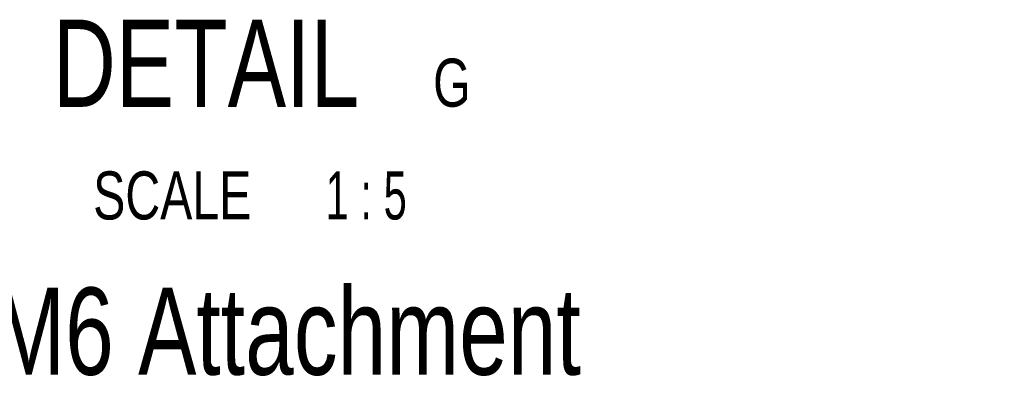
# Model space of a CAD drawing. Header units: inches. Extents: x 0.3 to 33.8, y 0.2 to 21.7.
# Tile 62 of 75: x 26.4 to 29.3, y 6.7 to 7.8. Entities that reach past the tile are written whole.
import ezdxf

# ---------------------------------------------------------------- set-up
doc = ezdxf.new("R2010")
doc.units = ezdxf.units.IN
doc.header["$MEASUREMENT"] = 0
doc.layers.add('BORDERS', color=7, linetype='Continuous')
doc.styles.add('SLDTEXTSTYLE0', font='TXT', dxfattribs={"width": 0.75})
doc.styles.add('SLDTEXTSTYLE11', font='TXT', dxfattribs={"width": 0.65})

# ---------------------------------------------------------------- blocks, each defined once
blk = doc.blocks.new('SW_NOTE_0_12')
at = {"layer": 'BORDERS', "color": 0, "attachment_point": 2}
for s, insert, char_height, style in [('DETAIL', (0.5117, 0.3223), 0.25, 'SLDTEXTSTYLE0'), ('G', (1.2165, 0.2105), 0.1378, 'SLDTEXTSTYLE0'), ('SCALE', (0.4154, -0.1128), 0.1378, 'SLDTEXTSTYLE0'), ('1 : 5', (0.9709, -0.1128), 0.1378, 'SLDTEXTSTYLE11')]:
    blk.add_mtext(s, dxfattribs=dict(at, insert=insert, char_height=char_height, style=style))

msp = doc.modelspace()

# ---------------------------------------------------------------- block references
at = {"layer": 'BORDERS'}
msp.add_blockref('SW_NOTE_0_12', (26.45765, 7.43224), dxfattribs=at)

# ---------------------------------------------------------------- texts
at = {"layer": 'BORDERS', "insert": (24.85213, 6.98632), "char_height": 0.25, "attachment_point": 1, "style": 'SLDTEXTSTYLE0'}
msp.add_mtext('VESA Mount M6 Attachment', dxfattribs=at)

doc.saveas('drawing.dxf')
